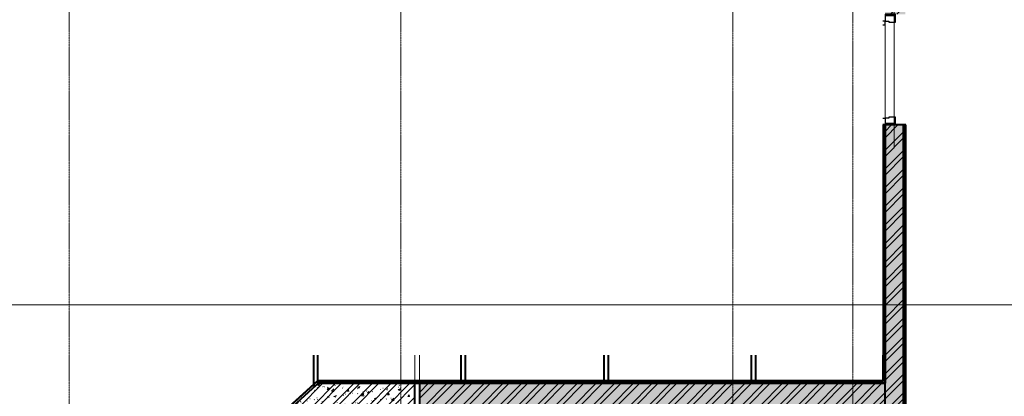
# Model space of a CAD drawing. Header units: millimetres. Extents: x -111 to 116289, y -9307 to 73893.
# Tile 19 of 128: x 5838 to 16517, y 38823 to 42905. Entities that reach past the tile are written whole.
import ezdxf

# ---------------------------------------------------------------- set-up
doc = ezdxf.new("R2010")
doc.units = ezdxf.units.MM
for name, pattern in [('ADSK_Линия сетки', [25, 20, -2.5, 0, -2.5]), ('ADSK_Линия сетки_2_', [25, 20, -2.5, 0, -2.5]), ('Штрихпунктир 15 х 2 х 2 мм', [19, 15, -2, 0, -2])]:
    doc.linetypes.add(name, pattern=pattern)
for name, color, linetype, lineweight in [('Двери', 7, 'Continuous', 18), ('Каркас несущий', 7, 'Continuous', 18), ('Каркас_Импост', 7, 'Continuous', 30), ('Монтажный зазор', 7, 'Continuous', 30), ('Оси', 7, 'Continuous', 9), ('Панель', 7, 'Continuous', 30), ('Перекрытия', 7, 'Continuous', 18), ('Стены разрез', 7, 'Continuous', 40), ('Стены штриховка', 7, 'Continuous', 40)]:
    doc.layers.add(name, color=color, linetype=linetype, lineweight=lineweight)
pattern_1 = [(50, (0, 0), (218.6211678, -19.1267987), [22.86, -251.46]), (355, (0, 0), (-42.2918743, 229.2684153), [18.288, -201.168]), (100.451, (18.22, -1.6), (176.3310746, 210.139632), [19.428, -213.708]), (46.184, (0, 60.96), (325.29495, -50.4516404), [34.29, -377.19]), (96.636, (27.1, 56.76), (284.8830085, 296.912656), [29.142, -320.562]), (351.184, (0, 60.96), (284.8858166, 296.910704), [27.432, -301.752]), (21, (30.48, 45.72), (181.9375257, -122.7183205), [22.86, -251.46]), (326, (30.48, 45.72), (74.1622266, 221.0261817), [18.288, -201.168]), (71.451, (45.64, 35.5), (256.100348, 98.305262), [19.428, -213.708]), (37.5, (0, 0), (3.70638957, 101.46589536), [3.353, -195.377, 3.353, -200.863, -201.93]), (37.5, (0, 0), (3.70638957, 101.46589536), [-402.946, 3.353, -198.577]), (7.5, (0, 0), (80.18357624, 120.2165259), [3.353, -113.081, 3.353, -190.805, -76.962]), (7.5, (0, 0), (80.18357624, 120.2165259), [-310.591, 3.353, -73.609]), (327.5, (-67.97, 0), (162.70864647, -6.87497134), [3.353, -72.847, 3.353, -234.391, -315.468]), (327.5, (-67.97, 0), (162.70864647, -6.87497134), [-313.944, 3.353, -312.115]), (317.5, (-98.45, 0), (177.7546761, 30.511831), [3.353, -95.707, 3.353, -154.534, -224.028]), (317.5, (-98.45, 0), (177.7546761, 30.511831), [-256.946, 3.353, -220.675])]
pattern_2 = [(45, (0, 0), (-101.0278814, 101.0278814), []), (45, (67.35, 0), (-101.0278814, 101.0278814), [])]
pattern_3 = [(0, (0, 0), (406.4, 101.6), [33.528, -271.272, 33.528, -271.272, -1625.6]), (0, (0, 0), (406.4, 101.6), [-609.6, 33.528, -576.072, 33.528, -271.272, -711.2]), (0, (0, 0), (406.4, 101.6), [-1524, 33.528, -169.672, 33.528, -474.472]), (120, (152.4, 50.8), (-291.188181, 301.1527241), [33.528, -271.272, 33.528, -271.272, -1625.6]), (120, (152.4, 50.8), (-291.188181, 301.1527241), [-609.6, 33.528, -576.072, 33.528, -271.272, -711.2]), (120, (152.4, 50.8), (-291.188181, 301.1527241), [-1524, 33.528, -169.672, 33.528, -474.472]), (240, (203.2, 254), (-115.211819, -402.7527241), [33.528, -271.272, 33.528, -271.272, -1625.6]), (240, (203.2, 254), (-115.211819, -402.7527241), [-609.6, 33.528, -576.072, 33.528, -271.272, -711.2]), (240, (203.2, 254), (-115.211819, -402.7527241), [-1524, 33.528, -169.672, 33.528, -474.472])]

# ---------------------------------------------------------------- blocks, each defined once
blk = doc.blocks.new('101_Дверь_Однопольная - _ПЧ_Мет_1000х2000_Блок кладовых_EI60_Л-4428582-Оборудование_B2_-11_400__На лист секция 5_-11_400')
at = {"layer": 'Каркас_Импост', "color": 253, "true_color": 0xaaaaaa}
for p, q in [((-525, 100), (-585, 100)), ((-585, 100), (-585, -15)), ((-525, 60), (-525, 100)), ((-515, 60), (-525, 60)), ((-515, -15), (-515, 60)), ((525, 60), (515, 60)), ((515, 60), (515, -15)), ((585, 100), (525, 100)), ((525, 100), (525, 60)), ((585, -15), (585, 100)), ((-585, -15), (-515, -15)), ((515, -15), (585, -15))]:
    blk.add_line(p, q, dxfattribs=at)
at = {"layer": 'Монтажный зазор', "color": 253, "true_color": 0xaaaaaa}
for p, q in [((-585, 100), (-600, 100)), ((-600, 100), (-600, -15)), ((-585, -15), (-585, 100)), ((600, 100), (585, 100)), ((585, 100), (585, -15)), ((600, -15), (600, 100)), ((-600, -15), (-585, -15)), ((585, -15), (600, -15))]:
    blk.add_line(p, q, dxfattribs=at)
at = {"layer": 'Панель', "color": 253, "true_color": 0xaaaaaa}
for p, q in [((485, 125), (485, 100)), ((525, 100), (525, 125)), ((485, 100), (525, 100))]:
    blk.add_line(p, q, dxfattribs=at)
blk.add_arc((525, 100), 1050, 178.6319, 180, dxfattribs=at)
blk = doc.blocks.new('ПР - _ПЧ_1200_200_Оп250-250_Шаг300_Арм16_Арм10-3232359-Оборудование_B2_-11_400__На лист секция 5_-11_400')
at = {"layer": 'Каркас несущий', "color": 21, "true_color": 0xffaaaa}
for p, q in [((-850, 0), (850, 0)), ((-850, 0), (-600, 0)), ((-515, 0), (515, 0)), ((600, 0), (850, 0))]:
    blk.add_line(p, q, dxfattribs=at)
blk = doc.blocks.new('135_SLK_GD_AR_rvt-1-Оборудование_B2_-11_400__На лист секция 5_-11_400')
at = {"layer": 'Стены разрез', "lineweight": 9, "true_color": 0xaaaaaa}
h = blk.add_hatch(dxfattribs=at)
h.set_pattern_fill('FP_1', color=253, style=0, pattern_type=2)
h.set_pattern_definition(pattern_1)
h.paths.add_polyline_path([(-13064356, -9294700), (-13064160, -9294700), (-13064160, -9289650), (-13064360, -9289650), (-13064360, -9294700)])
h.paths.add_polyline_path([(-13064160, -9288450), (-13064160, -9285290), (-13064360, -9285290), (-13064360, -9288450), (-13064245, -9288450)])
h.paths.add_polyline_path([(-13064360, -9284090), (-13064160, -9284090), (-13064160, -9270350), (-13064360, -9270350), (-13064360, -9282149)])
h = blk.add_hatch(dxfattribs=at)
h.set_pattern_fill('FP_2', color=253, style=0, pattern_type=2)
h.set_pattern_definition(pattern_2)
h.paths.add_polyline_path([(-13064356, -9294700), (-13064160, -9294700), (-13064160, -9289650), (-13064360, -9289650), (-13064360, -9294700)])
h.paths.add_polyline_path([(-13064160, -9288450), (-13064160, -9285290), (-13064360, -9285290), (-13064360, -9288450), (-13064245, -9288450)])
h.paths.add_polyline_path([(-13064360, -9284090), (-13064160, -9284090), (-13064160, -9270350), (-13064360, -9270350), (-13064360, -9282149)])
h = blk.add_hatch(dxfattribs=at)
h.set_pattern_fill('FP_4', color=253, style=0, pattern_type=2)
h.set_pattern_definition(pattern_3)
h.paths.add_polyline_path([(-13064140, -9294800), (-13064140, -9289650), (-13064160, -9289650), (-13064160, -9294800)])
h.paths.add_polyline_path([(-13064140, -9288450), (-13064140, -9285290), (-13064160, -9285290), (-13064160, -9288450)])
h.paths.add_polyline_path([(-13064160, -9284090), (-13064140, -9284090), (-13064140, -9270350), (-13064160, -9270350), (-13064160, -9282149)])
h = blk.add_hatch(dxfattribs=at)
h.set_pattern_fill('FP_4', color=253, style=0, pattern_type=2)
h.set_pattern_definition(pattern_3)
h.paths.add_polyline_path([(-13064360, -9292430), (-13064360, -9289650), (-13064380, -9289650), (-13064380, -9292430)])
h.paths.add_polyline_path([(-13064380, -9288450), (-13064360, -9288450), (-13064360, -9285800), (-13064380, -9285800), (-13064380, -9288261)])
h = blk.add_hatch(dxfattribs=at)
h.set_pattern_fill('FP_4', color=253, style=0, pattern_type=2)
h.set_pattern_definition(pattern_3)
h.paths.add_polyline_path([(-13072129, -9293915), (-13070480, -9292425), (-13070510, -9292425), (-13072142, -9293900)])
h = blk.add_hatch(dxfattribs=at)
h.set_pattern_fill('FP_1', color=253, style=0, pattern_type=2)
h.set_pattern_definition(pattern_1)
h.paths.add_polyline_path([(-13069460, -9292700), (-13069460, -9292450), (-13070508, -9292450), (-13070784, -9292700), (-13069698, -9292700)])
h = blk.add_hatch(dxfattribs=at)
h.set_pattern_fill('FP_2', color=253, style=0, pattern_type=2)
h.set_pattern_definition(pattern_2)
h.paths.add_polyline_path([(-13069460, -9292700), (-13069460, -9292450), (-13070508, -9292450), (-13070784, -9292700), (-13069698, -9292700)])
h = blk.add_hatch(dxfattribs=at)
h.set_pattern_fill('FP_4', color=253, style=0, pattern_type=2)
h.set_pattern_definition(pattern_3)
h.paths.add_polyline_path([(-13069460, -9292450), (-13069460, -9292430), (-13070510, -9292430), (-13070510, -9292450), (-13069698, -9292450)])
h = blk.add_hatch(dxfattribs=at)
h.set_pattern_fill('FP_4', color=253, style=0, pattern_type=2)
h.set_pattern_definition(pattern_3)
h.paths.add_polyline_path([(-13064360, -9292450), (-13064360, -9292430), (-13069410, -9292430), (-13069410, -9292450), (-13064978, -9292450)])
h = blk.add_hatch(dxfattribs=at)
h.set_pattern_fill('FP_1', color=253, style=0, pattern_type=2)
h.set_pattern_definition(pattern_1)
h.paths.add_polyline_path([(-13064360, -9292700), (-13064360, -9292450), (-13069410, -9292450), (-13069410, -9292700), (-13064385, -9292700)])
h = blk.add_hatch(dxfattribs=at)
h.set_pattern_fill('FP_2', color=253, style=0, pattern_type=2)
h.set_pattern_definition(pattern_2)
h.paths.add_polyline_path([(-13064360, -9292700), (-13064360, -9292450), (-13069410, -9292450), (-13069410, -9292700), (-13064385, -9292700)])
at = {"layer": 'Перекрытия', "color": 253, "true_color": 0xaaaaaa}
for p, q in [((-13064360, -9288565), (-13064360, -9289575)), ((-13064360, -9289575), (-13064360, -9288565)), ((-13069460, -9292425), (-13069460, -9292146)), ((-13069410, -9292146), (-13069410, -9292425))]:
    blk.add_line(p, q, dxfattribs=at)
at = {"layer": 'Стены разрез', "color": 253, "true_color": 0xaaaaaa}
for p, q in [((-13064360, -9289650), (-13064385, -9289650)), ((-13064360, -9289650), (-13064385, -9289650)), ((-13064385, -9289700), (-13064360, -9289700)), ((-13064160, -9289650), (-13064245, -9289650)), ((-13064135, -9289650), (-13064160, -9289650)), ((-13064135, -9294800), (-13064135, -9289650)), ((-13070560, -9292146), (-13070560, -9292475)), ((-13070510, -9292425), (-13070510, -9292146)), ((-13068960, -9292146), (-13068960, -9292450)), ((-13068910, -9292450), (-13068910, -9292146)), ((-13067410, -9292146), (-13067410, -9292450)), ((-13067360, -9292450), (-13067360, -9292146)), ((-13065810, -9292146), (-13065810, -9292450)), ((-13065760, -9292450), (-13065760, -9292146)), ((-13064385, -9292146), (-13064385, -9292425)), ((-13070517, -9292425), (-13072144, -9293895)), ((-13070784, -9292700), (-13070480, -9292425)), ((-13070535, -9292475), (-13070784, -9292700)), ((-13070560, -9292475), (-13070535, -9292475)), ((-13070480, -9292425), (-13070517, -9292425)), ((-13069460, -9292425), (-13070510, -9292425)), ((-13070510, -9292452), (-13070510, -9292450)), ((-13070508, -9292450), (-13070510, -9292452)), ((-13070510, -9292450), (-13070508, -9292450)), ((-13069410, -9292425), (-13069460, -9292425)), ((-13069460, -9292700), (-13069460, -9292450)), ((-13069460, -9292450), (-13069410, -9292450)), ((-13064385, -9292425), (-13069410, -9292425)), ((-13069410, -9292450), (-13069410, -9292700)), ((-13068960, -9292450), (-13068910, -9292450)), ((-13067410, -9292450), (-13067360, -9292450)), ((-13065810, -9292450), (-13065760, -9292450)), ((-13064360, -9292425), (-13064360, -9292450)), ((-13064360, -9292430), (-13064360, -9292425)), ((-13064360, -9292450), (-13064360, -9292430))]:
    blk.add_line(p, q, dxfattribs=at)
at = {"layer": 'Стены штриховка', "color": 253, "true_color": 0xaaaaaa}
for p, q in [((-13064380, -9289650), (-13064380, -9292425)), ((-13064360, -9289650), (-13064360, -9289700)), ((-13064360, -9289700), (-13064360, -9289650)), ((-13064360, -9289700), (-13064360, -9289650)), ((-13064360, -9289700), (-13064360, -9292425)), ((-13064360, -9292425), (-13064360, -9289700)), ((-13064160, -9294700), (-13064160, -9289650)), ((-13064160, -9289650), (-13064160, -9294700)), ((-13064140, -9294800), (-13064140, -9289650)), ((-13070510, -9292425), (-13072141, -9293899)), ((-13070535, -9292475), (-13070510, -9292452)), ((-13070510, -9292452), (-13070535, -9292475)), ((-13070510, -9292430), (-13070510, -9292425)), ((-13070510, -9292425), (-13070510, -9292430)), ((-13070510, -9292450), (-13070510, -9292430)), ((-13069460, -9292430), (-13070510, -9292430)), ((-13070510, -9292430), (-13070510, -9292450)), ((-13069460, -9292450), (-13070508, -9292450)), ((-13070508, -9292450), (-13069460, -9292450)), ((-13069410, -9292430), (-13069460, -9292430)), ((-13064380, -9292430), (-13069410, -9292430)), ((-13064360, -9292450), (-13069410, -9292450)), ((-13069410, -9292450), (-13064360, -9292450)), ((-13064380, -9292425), (-13064380, -9292430)), ((-13064360, -9292430), (-13064360, -9292425)), ((-13064360, -9292700), (-13064360, -9292450))]:
    blk.add_line(p, q, dxfattribs=at)
at = {"layer": 'Двери', "color": 253, "lineweight": 18, "true_color": 0xaaaaaa, "rotation": 89.99999999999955}
blk.add_blockref('101_Дверь_Однопольная - _ПЧ_Мет_1000х2000_Блок кладовых_EI60_Л-4428582-Оборудование_B2_-11_400__На лист секция 5_-11_400', (-13064260, -9289050), dxfattribs=at)
at = {"layer": 'Каркас несущий', "color": 253, "lineweight": 18, "true_color": 0xaaaaaa, "rotation": 89.99999999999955}
blk.add_blockref('ПР - _ПЧ_1200_200_Оп250-250_Шаг300_Арм16_Арм10-3232359-Оборудование_B2_-11_400__На лист секция 5_-11_400', (-13064260, -9289050), dxfattribs=at)
blk = doc.blocks.new('135_SLK_GD_KR_rvt-1-Оборудование_B2_-11_400__На лист секция 5_-11_400')
at = {"layer": 'Оси', "color": 254, "linetype": 'ADSK_Линия сетки_2_', "true_color": 0xe5e5e5}
blk.add_line((-13064710, -9259215), (-13064710, -9329530), dxfattribs=at)
at = {"layer": 'Оси', "color": 254, "linetype": 'Штрихпунктир 15 х 2 х 2 мм', "true_color": 0xcccccc}
blk.add_line((-13076977, -9291600), (-12975235, -9291600), dxfattribs=at)
blk = doc.blocks.new('A$Cffbd38bb')
at = {"layer": 'Оси', "color": 253, "linetype": 'ADSK_Линия сетки', "true_color": 0xaaaaaa}
for p, q in [((4567, 800), (4567, 71114)), ((8167, 800), (8167, 71114)), ((11767, 800), (11767, 71114)), ((106568, 38729), (800, 38729))]:
    blk.add_line(p, q, dxfattribs=at)
at = {"lineweight": 5}
for name in ['135_SLK_GD_KR_rvt-1-Оборудование_B2_-11_400__На лист секция 5_-11_400', '135_SLK_GD_AR_rvt-1-Оборудование_B2_-11_400__На лист секция 5_-11_400']:
    blk.add_blockref(name, (13077777, 9330330), dxfattribs=at)

msp = doc.modelspace()

# ---------------------------------------------------------------- block references
msp.add_blockref('A$Cffbd38bb', (1806, 1084))

doc.saveas('drawing.dxf')
